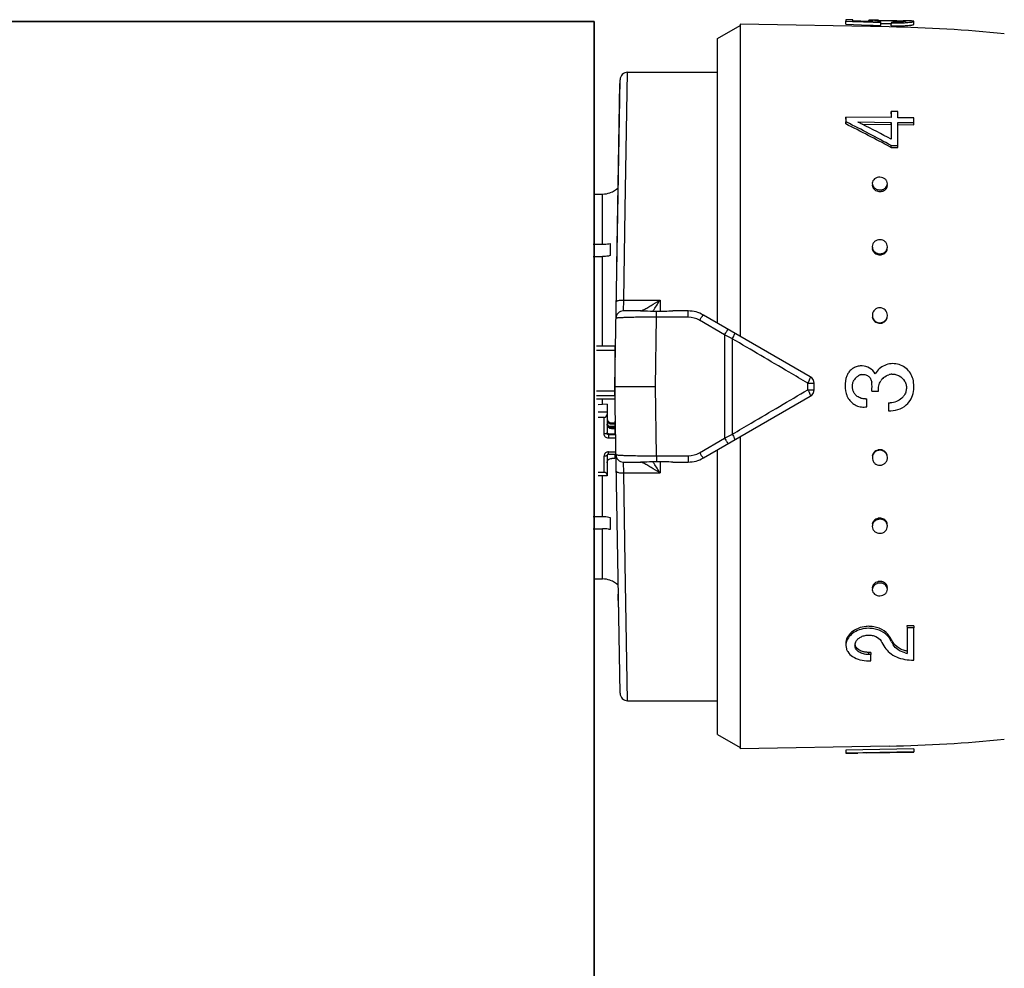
# Model space of a CAD drawing. Header units: millimetres. Extents: x 60394 to 199354, y 20895 to 166073.
# Tile 195 of 256: x 126662 to 126727, y 21618 to 21680. Entities that reach past the tile are written whole.
import ezdxf

# ---------------------------------------------------------------- set-up
doc = ezdxf.new("R2010")
doc.units = ezdxf.units.MM
doc.layers.add('UT_ZAŘÍZENÍ - OT', color=3, linetype='Continuous', lineweight=35)

msp = doc.modelspace()

# ---------------------------------------------------------------- linework, layer by layer
at = {"color": 0, "linetype": 'Continuous'}
for p, q in [((126707.931, 21679.046), (126709.431, 21679.912)), ((126709.431, 21679.986), (126709.431, 21659.341)), ((126719.299, 21679.813), (126709.431, 21679.986)), ((126716.432, 21679.987), (126716.435, 21680.186)), ((126716.432, 21679.987), (126717.981, 21679.933)), ((126716.435, 21680.291), (126716.435, 21680.186)), ((126716.885, 21680.283), (126716.435, 21680.291)), ((126716.435, 21680.186), (126716.884, 21680.171)), ((126716.884, 21680.171), (126716.952, 21680.168)), ((126716.885, 21680.215), (126716.885, 21680.283)), ((126717.945, 21680.181), (126716.885, 21680.215)), ((126716.952, 21680.168), (126718.243, 21680.123)), ((126717.935, 21680.235), (126717.934, 21680.182)), ((126718.247, 21680.172), (126717.945, 21680.181)), ((126717.981, 21679.933), (126718.239, 21679.924)), ((126718.098, 21680.176), (126718.098, 21680.191)), ((126718.239, 21679.924), (126718.756, 21679.905)), ((126718.243, 21680.123), (126718.329, 21680.12)), ((126718.329, 21680.12), (126718.759, 21680.104)), ((126718.535, 21680.177), (126718.536, 21680.241)), ((126718.756, 21679.905), (126718.759, 21680.104)), ((126718.757, 21680.044), (126718.789, 21680.044)), ((126718.759, 21680.104), (126718.759, 21680.157)), ((126719.368, 21680.037), (126719.443, 21680.036)), ((126719.369, 21680.237), (126719.491, 21680.235)), ((126719.441, 21679.876), (126719.445, 21680.075)), ((126719.445, 21680.138), (126719.445, 21680.075)), ((126720.283, 21680.224), (126720.271, 21680.224)), ((126720.282, 21680.164), (126720.283, 21680.21)), ((126720.298, 21680.223), (126720.283, 21680.224)), ((126720.931, 21679.977), (126720.935, 21680.177)), ((126707.931, 21660.207), (126707.931, 21679.046)), ((126701.831, 21667.748), (126701.986, 21676.812)), ((126701.986, 21676.812), (126707.931, 21676.812)), ((126701.131, 21656.012), (126701.486, 21676.321)), ((126701.27, 21663.946), (126701.481, 21676.071)), ((126716.432, 21673.699), (126716.435, 21673.846)), ((126716.435, 21673.846), (126716.435, 21673.534)), ((126719.435, 21673.807), (126716.435, 21673.846)), ((126719.431, 21674.062), (126719.435, 21674.213)), ((126719.435, 21674.213), (126719.435, 21673.807)), ((126719.885, 21674.207), (126719.435, 21674.213)), ((126719.885, 21673.801), (126719.885, 21674.207)), ((126720.935, 21673.788), (126719.885, 21673.801)), ((126716.432, 21673.39), (126716.435, 21673.534)), ((126716.435, 21673.534), (126716.491, 21673.506)), ((126717.221, 21673.524), (126719.435, 21673.496)), ((126717.276, 21673.496), (126717.221, 21673.524)), ((126717.514, 21673.376), (126719.431, 21673.352)), ((126719.431, 21673.352), (126719.435, 21673.496)), ((126719.431, 21673.352), (126719.431, 21672.494)), ((126719.435, 21673.496), (126719.435, 21672.377)), ((126719.881, 21673.346), (126720.931, 21673.333)), ((126719.885, 21671.958), (126719.885, 21673.49)), ((126719.885, 21673.49), (126720.935, 21673.477)), ((126720.931, 21673.333), (126720.935, 21673.477)), ((126720.935, 21673.477), (126720.935, 21673.788)), ((126719.379, 21671.86), (126719.431, 21671.832)), ((126719.431, 21671.832), (126719.435, 21671.963)), ((126719.435, 21671.963), (126719.885, 21671.958)), ((126719.881, 21671.827), (126719.885, 21671.958)), ((126719.431, 21671.832), (126719.881, 21671.827)), ((126699.761, 21668.749), (126700.331, 21668.749)), ((126700.331, 21665.425), (126700.331, 21668.749)), ((126700.831, 21668.848), (126700.831, 21668.835)), ((126701.729, 21661.737), (126701.831, 21667.748)), ((126699.713, 21665.425), (126700.331, 21665.425)), ((126700.831, 21665.486), (126700.831, 21664.672)), ((126699.706, 21664.612), (126700.331, 21664.612)), ((126700.331, 21658.686), (126700.331, 21664.612)), ((126701.71, 21661.012), (126701.729, 21661.737)), ((126701.729, 21661.737), (126704.131, 21661.737)), ((126704.131, 21661.737), (126704.131, 21661.003)), ((126702.867, 21661.012), (126701.71, 21661.012)), ((126703.904, 21660.597), (126703.904, 21661.004)), ((126706.001, 21661.012), (126704.974, 21661.012)), ((126706.001, 21660.597), (126706.001, 21661.012)), ((126703.832, 21656.012), (126703.904, 21660.597)), ((126706.001, 21660.597), (126703.904, 21660.597)), ((126708.397, 21659.424), (126706.751, 21660.392)), ((126714.081, 21656.656), (126707.001, 21660.744)), ((126708.397, 21659.424), (126708.397, 21652.6)), ((126708.918, 21659.168), (126708.918, 21652.856)), ((126701.131, 21658.686), (126699.931, 21658.686)), ((126701.131, 21658.402), (126699.931, 21658.402)), ((126701.131, 21658.686), (126701.131, 21655.164)), ((126713.918, 21655.796), (126713.918, 21656.227)), ((126714.331, 21655.8), (126714.331, 21656.223)), ((126701.131, 21655.706), (126699.931, 21655.706)), ((126701.486, 21635.703), (126701.131, 21656.012)), ((126701.131, 21656.012), (126703.832, 21656.012)), ((126703.904, 21651.427), (126703.832, 21656.012)), ((126718.145, 21655.709), (126718.595, 21655.709)), ((126701.131, 21655.391), (126699.931, 21655.391)), ((126701.131, 21655.164), (126699.931, 21655.164)), ((126700.331, 21654.821), (126700.331, 21655.164)), ((126707.001, 21651.28), (126714.081, 21655.367)), ((126717.825, 21654.668), (126717.825, 21655.203)), ((126719.255, 21654.94), (126719.255, 21654.406)), ((126700.631, 21654.837), (126700.031, 21654.804)), ((126700.631, 21654.306), (126700.031, 21654.306)), ((126700.631, 21654.837), (126700.631, 21652.914)), ((126700.431, 21653.954), (126700.031, 21653.954)), ((126700.431, 21652.875), (126700.431, 21653.954)), ((126700.931, 21653.608), (126700.931, 21653.51)), ((126700.931, 21653.608), (126701.131, 21653.608)), ((126701.131, 21653.608), (126701.131, 21653.363)), ((126701.177, 21653.397), (126701.171, 21653.72)), ((126701.177, 21653.363), (126700.768, 21653.363)), ((126701.131, 21653.51), (126700.931, 21653.51)), ((126700.931, 21653.315), (126700.931, 21653.218)), ((126700.931, 21653.315), (126701.131, 21653.315)), ((126701.131, 21653.218), (126700.931, 21653.218)), ((126701.129, 21653.394), (126701.177, 21653.397)), ((126701.131, 21653.315), (126701.131, 21652.874)), ((126701.131, 21653.168), (126701.181, 21653.168)), ((126701.131, 21652.972), (126701.184, 21652.972)), ((126700.731, 21652.874), (126700.731, 21652.581)), ((126700.731, 21652.874), (126701.131, 21652.874)), ((126701.187, 21652.816), (126700.731, 21652.816)), ((126701.191, 21652.581), (126700.731, 21652.581)), ((126706.751, 21651.631), (126708.397, 21652.6)), ((126709.431, 21652.683), (126709.431, 21632.038)), ((126700.731, 21651.537), (126700.731, 21651.698)), ((126700.731, 21651.698), (126701.206, 21651.698)), ((126707.931, 21632.978), (126707.931, 21651.817)), ((126700.431, 21650.325), (126700.431, 21651.404)), ((126700.631, 21651.443), (126700.631, 21650.089)), ((126700.731, 21651.537), (126701.209, 21651.537)), ((126701.131, 21651.256), (126700.931, 21651.256)), ((126701.131, 21651.537), (126701.131, 21651.256)), ((126701.71, 21651.012), (126702.867, 21651.012)), ((126701.729, 21650.287), (126701.71, 21651.012)), ((126703.904, 21651.427), (126706.001, 21651.427)), ((126703.904, 21651.427), (126703.904, 21651.019)), ((126704.131, 21651.021), (126704.131, 21650.287)), ((126704.974, 21651.012), (126706.001, 21651.012)), ((126706.001, 21651.427), (126706.001, 21651.012)), ((126700.431, 21650.325), (126700.031, 21650.325)), ((126700.631, 21650.089), (126700.031, 21650.089)), ((126700.331, 21647.412), (126700.331, 21650.089)), ((126701.729, 21650.287), (126704.131, 21650.287)), ((126701.831, 21644.276), (126701.729, 21650.287)), ((126699.706, 21647.412), (126700.331, 21647.412)), ((126700.831, 21647.351), (126700.831, 21646.538)), ((126699.713, 21646.599), (126700.331, 21646.599)), ((126700.331, 21643.275), (126700.331, 21646.599)), ((126701.986, 21635.212), (126701.831, 21644.276)), ((126699.761, 21643.275), (126700.331, 21643.275)), ((126700.831, 21643.189), (126700.831, 21643.176)), ((126701.386, 21641.397), (126701.371, 21642.259)), ((126720.931, 21640.171), (126720.481, 21640.166)), ((126720.481, 21640.166), (126720.485, 21640.034)), ((126720.935, 21640.04), (126720.485, 21640.034)), ((126720.485, 21640.034), (126720.485, 21638.346)), ((126720.931, 21640.171), (126720.935, 21640.04)), ((126720.935, 21637.897), (126720.935, 21640.04)), ((126719.309, 21639.482), (126719.313, 21639.344)), ((126719.338, 21639.435), (126719.309, 21639.482)), ((126719.454, 21639.106), (126719.426, 21639.154)), ((126719.564, 21639.059), (126719.568, 21638.918)), ((126718.082, 21638.414), (126717.932, 21638.412)), ((126717.932, 21638.412), (126717.935, 21638.266)), ((126718.085, 21638.268), (126717.935, 21638.266)), ((126718.082, 21638.414), (126718.085, 21638.268)), ((126718.085, 21637.86), (126718.085, 21638.268)), ((126717.935, 21637.858), (126718.085, 21637.86)), ((126701.986, 21635.212), (126707.931, 21635.212)), ((126707.931, 21632.978), (126709.431, 21632.112)), ((126719.299, 21632.21), (126709.431, 21632.038)), ((126720.931, 21632.026), (126716.432, 21631.947)), ((126716.432, 21631.947), (126716.435, 21631.748)), ((126716.432, 21631.937), (126716.435, 21631.737)), ((126720.935, 21631.826), (126716.435, 21631.748)), ((126716.435, 21631.748), (126716.435, 21631.737)), ((126717.785, 21631.756), (126717.222, 21631.746)), ((126717.785, 21631.76), (126720.935, 21631.814)), ((126717.785, 21631.756), (126717.785, 21631.76)), ((126720.931, 21632.026), (126720.935, 21631.826)), ((126720.935, 21631.814), (126720.935, 21631.826))]:
    msp.add_line(p, q, dxfattribs=at)
for centre, radius, start, end in [((126718.211, 21667.031), 13.227, 89.44109, 89.86889), ((126718.111, 21657.235), 23.023, 89.16114, 89.43014), ((126717.826, 21638.134), 42.126, 88.99668, 89.15368), ((126718.686, 21674.963), 5.28, 90.80201, 91.62553), ((126719.122, 21685.523), 5.379, 264.4209, 265.22986), ((126719.208, 21686.565), 6.424, 265.23782, 265.99348), ((126717.729, 21589.827), 90, 84.13647, 89), ((126719.619, 21690.166), 10.03, 269.00618, 269.62329), ((126719.662, 21692.617), 12.544, 269.00858, 269.7243), ((126719.742, 21689.775), 9.899, 272.58441, 273.34327), ((126719.743, 21689.907), 9.833, 272.60404, 273.36824), ((126720.082, 21677.659), 2.559, 85.77165, 86.54128), ((126720.138, 21678.428), 1.789, 85.3674, 85.74663), ((126719.667, 21644.489), 35.74, 88.78449, 88.98762), ((126719.815, 21688.504), 8.626, 273.34927, 274.14414), ((126719.816, 21688.653), 8.577, 273.37423, 274.17442), ((126701.986, 21676.312), 0.5, 89.99995, 178.99727), ((126669.41, 21579.195), 105.279, 61.6647, 63.47201), ((126669.146, 21579.572), 105.191, 61.44046, 63.25103), ((126672.514, 21584.596), 99.533, 63.12099, 63.27442), ((126669.602, 21578.909), 105.923, 61.93543, 63.10673), ((126718.511, 21669.341), 0.33, 178.19656, 179.9988), ((126718.842, 21669.332), 0.34, 350.77007, 358.16143), ((126700.329, 21670.258), 1.509, 270.07058, 289.41996), ((126700.331, 21670.262), 1.5, 289.47122, 313.35083), ((126718.688, 21669.499), 0.582, 256.38385, 269.38767), ((126718.691, 21669.601), 0.577, 256.34526, 269.38585), ((126718.687, 21669.489), 0.572, 269.48444, 276.21503), ((126718.69, 21669.591), 0.567, 269.48461, 276.23097), ((126718.686, 21669.499), 0.583, 276.20438, 282.56154), ((126718.689, 21669.602), 0.578, 276.22081, 282.59954), ((126718.599, 21665.192), 0.417, 180.04404, 188.31485), ((126718.685, 21665.242), 0.519, 269.66461, 277.08605), ((126718.688, 21665.311), 0.515, 269.66483, 277.10359), ((126718.683, 21665.257), 0.533, 277.07982, 284.05154), ((126718.686, 21665.325), 0.529, 277.09797, 284.09301), ((126718.77, 21665.261), 0.415, 357.37319, 359.99637), ((126683.348, 21674.259), 24.264, 327.18528, 328.93017), ((126701.71, 21660.512), 0.5, 90.00005, 179.0027), ((126687.305, 21671.714), 19.559, 326.80865, 327.16862), ((126706.001, 21659.012), 2, 60, 90), ((126706, 21659.118), 1.479, 59.48742, 89.9707), ((126718.683, 21660.689), 0.492, 269.85712, 277.68641), ((126718.686, 21660.72), 0.488, 269.85737, 277.70488), ((126718.681, 21660.706), 0.509, 277.6834, 285.011), ((126718.684, 21660.737), 0.505, 277.70254, 285.05443), ((126718.714, 21660.727), 0.471, 354.81541, 359.98513), ((126600.836, 21440.051), 244.324, 63.74449, 63.88063), ((126701.231, 21657.856), 0.0994, 180.01969, 226.40783), ((126701.231, 21657.868), 0.301, 250.55744, 255.99011), ((126717.496, 21656.311), 1.078, 145.97035, 152.15939), ((126701.231, 21656.24), 0.3, 107.64647, 109.44599), ((126713.831, 21656.223), 0.5, 0, 60), ((126718.386, 21656.073), 1.999, 164.80798, 168.16539), ((126717.474, 21656.32), 1.054, 158.33184, 164.78857), ((126717.491, 21656.313), 1.073, 152.15714, 158.3337), ((126717.692, 21656.01), 0.828, 140.87074, 150.30871), ((126717.699, 21656.005), 0.836, 130.17155, 140.86954), ((126717.574, 21656.241), 0.569, 108.74479, 116.15952), ((126717.576, 21656.234), 0.576, 101.60275, 108.74682), ((126715.849, 21656.012), 2.316, 352.48051, 7.18318), ((126719.558, 21655.858), 0.97, 138.95573, 147.53873), ((126719.552, 21655.862), 0.963, 129.98808, 138.92429), ((126719.548, 21655.9), 0.927, 100.78373, 106.92072), ((126719.538, 21655.949), 0.878, 93.89514, 100.73786), ((126718.273, 21656.012), 2.661, 352.61699, 5.79637), ((126713.831, 21655.8), 0.5, 300, 0), ((126717.594, 21655.849), 1.181, 194.6023, 200.52709), ((126717.703, 21656.02), 0.841, 211.88911, 219.07605), ((126717.64, 21655.867), 1.23, 200.54074, 209.44738), ((126717.654, 21655.874), 1.247, 209.4292, 211.63674), ((126717.696, 21656.013), 0.831, 219.0533, 232.02888), ((126717.683, 21655.975), 0.785, 273.22437, 280.43844), ((126719.373, 21656.038), 1.104, 263.8642, 270.12595), ((126719.374, 21656.055), 1.119, 312.77559, 319.01429), ((126719.544, 21655.906), 0.893, 319.04698, 325.88598), ((126719.372, 21656.046), 1.644, 265.8993, 310.20577), ((126700.921, 21653.805), 0.29, 180.04441, 214.05404), ((126600.836, 21871.973), 244.324, 296.11937, 296.25551), ((126718.686, 21651.316), 0.51, 98.02694, 105.33939), ((126718.689, 21651.285), 0.507, 98.04608, 105.38273), ((126718.683, 21651.334), 0.493, 90.20682, 98.03026), ((126718.687, 21651.303), 0.489, 90.20709, 98.04874), ((126700.719, 21651.443), 0.0882, 171.33922, 179.96309), ((126701.71, 21651.512), 0.5, 181, 270), ((126686.963, 21640.087), 19.968, 32.83509, 33.1877), ((126706, 21652.905), 1.479, 270.02931, 300.51257), ((126706.001, 21653.012), 2, 270, 300), ((126718.666, 21651.294), 0.481, 185.08469, 187.79003), ((126683.427, 21637.814), 24.171, 31.0665, 32.81806), ((126718.687, 21646.763), 0.537, 97.79544, 104.73665), ((126718.691, 21646.695), 0.533, 97.81357, 104.77792), ((126718.685, 21646.78), 0.52, 90.39229, 97.80224), ((126718.689, 21646.712), 0.516, 90.39253, 97.81976), ((126700.329, 21641.765), 1.509, 70.58004, 89.92942), ((126700.331, 21641.762), 1.5, 46.64917, 70.52878), ((126718.511, 21642.682), 0.33, 180.0012, 181.80344), ((126718.689, 21642.519), 0.588, 97.26681, 103.58577), ((126718.692, 21642.416), 0.584, 97.28322, 103.6235), ((126718.687, 21642.533), 0.574, 90.56165, 97.27806), ((126718.691, 21642.431), 0.569, 90.56184, 97.29397), ((126718.687, 21642.544), 0.563, 89.57233, 90.53635), ((126718.69, 21642.426), 0.574, 77.3795, 90.47236), ((126718.686, 21642.528), 0.579, 77.42334, 89.52385), ((126718.842, 21642.692), 0.34, 1.83857, 9.22993), ((126717.955, 21638.156), 1.981, 90.6662, 95.25488), ((126717.954, 21638.188), 1.949, 86.31776, 90.65223), ((126718.35, 21638.757), 1.129, 37.30427, 43.3274), ((126718.445, 21638.83), 1.009, 30.66525, 37.31087), ((126759.707, 21663.231), 46.929, 210.59685, 210.86768), ((126758.859, 21663.063), 46.046, 210.8741, 211.14789), ((126717.494, 21638.888), 0.458, 173.03308, 181.39547), ((126757.239, 21662.127), 44.808, 210.82705, 211.4577), ((126757.507, 21662.246), 44.466, 211.14786, 211.42912), ((126757.985, 21662.2), 44.921, 210.9365, 211.21663), ((126720.355, 21639.544), 0.927, 211.49104, 218.28511), ((126720.433, 21639.606), 1.027, 218.28539, 224.50117), ((126720.869, 21640.216), 1.908, 254.23814, 258.37107), ((126701.986, 21635.712), 0.5, 181, 270), ((126717.729, 21722.197), 90, 271, 275.86353)]:
    msp.add_arc(centre, radius, start, end, dxfattribs=at)
for centre, major_axis, ratio, start_param, end_param in [((126700.431, 21654.189), (0, -0.235), 0.85043, 0, 1.570796), ((126700.431, 21650.168), (-0.2, 0), 0.785695, 3.141593, 4.712389)]:
    msp.add_ellipse(centre, major_axis=major_axis, ratio=ratio, start_param=start_param, end_param=end_param, dxfattribs=at)
for points, knots in [([(126717.985, 21680.249), (126717.973, 21680.248), (126717.956, 21680.246), (126717.94, 21680.241), (126717.935, 21680.237), (126717.935, 21680.235)], [0, 0, 0, 0, 0.708486, 0.898996, 1, 1, 1, 1]), ([(126717.935, 21680.235), (126717.935, 21680.23), (126717.953, 21680.222), (126717.981, 21680.213), (126718.035, 21680.202), (126718.075, 21680.195), (126718.098, 21680.191)], [0, 0, 0, 0, 0.080473, 0.272652, 0.58028, 1, 1, 1, 1]), ([(126718.085, 21680.256), (126718.074, 21680.256), (126718.041, 21680.254), (126718.008, 21680.252), (126717.985, 21680.249)], [0, 0, 0, 0, 0.312325, 1, 1, 1, 1]), ([(126718.241, 21680.258), (126718.226, 21680.258), (126718.174, 21680.258), (126718.122, 21680.257), (126718.085, 21680.256)], [0, 0, 0, 0, 0.28218, 1, 1, 1, 1]), ([(126718.098, 21680.191), (126718.109, 21680.19), (126718.159, 21680.182), (126718.208, 21680.176), (126718.247, 21680.172)], [0, 0, 0, 0, 0.219199, 1, 1, 1, 1]), ([(126718.333, 21680.219), (126718.333, 21680.222), (126718.343, 21680.227), (126718.351, 21680.228), (126718.357, 21680.229)], [0, 0, 0, 0, 0.306489, 1, 1, 1, 1]), ([(126718.599, 21680.17), (126718.561, 21680.174), (126718.495, 21680.181), (126718.42, 21680.192), (126718.375, 21680.201), (126718.352, 21680.207), (126718.34, 21680.212), (126718.333, 21680.217), (126718.333, 21680.219)], [0, 0, 0, 0, 0.416564, 0.727805, 0.840468, 0.923103, 0.975235, 1, 1, 1, 1]), ([(126718.357, 21680.229), (126718.361, 21680.23), (126718.384, 21680.233), (126718.407, 21680.235), (126718.425, 21680.236)], [0, 0, 0, 0, 0.191517, 1, 1, 1, 1]), ([(126718.425, 21680.236), (126718.433, 21680.237), (126718.47, 21680.239), (126718.507, 21680.24), (126718.536, 21680.241)], [0, 0, 0, 0, 0.216654, 1, 1, 1, 1]), ([(126718.612, 21680.242), (126718.626, 21680.243), (126718.685, 21680.243), (126718.745, 21680.243), (126718.791, 21680.243)], [0, 0, 0, 0, 0.229978, 1, 1, 1, 1]), ([(126718.789, 21680.044), (126718.833, 21680.043), (126719.026, 21680.043), (126719.219, 21680.04), (126719.368, 21680.037)], [0, 0, 0, 0, 0.228577, 1, 1, 1, 1]), ([(126718.791, 21680.243), (126718.835, 21680.243), (126719.027, 21680.243), (126719.22, 21680.24), (126719.369, 21680.237)], [0, 0, 0, 0, 0.228486, 1, 1, 1, 1]), ([(126719.441, 21679.876), (126719.506, 21679.875), (126719.755, 21679.873), (126720.005, 21679.877), (126720.188, 21679.886)], [0, 0, 0, 0, 0.261104, 1, 1, 1, 1]), ([(126719.491, 21680.235), (126719.63, 21680.233), (126719.879, 21680.227), (126720.128, 21680.22), (126720.237, 21680.214)], [0, 0, 0, 0, 0.5608, 1, 1, 1, 1]), ([(126720.194, 21680.155), (126720.15, 21680.152), (126719.937, 21680.138), (126719.723, 21680.135), (126719.553, 21680.136)], [0, 0, 0, 0, 0.202928, 1, 1, 1, 1]), ([(126719.602, 21680.073), (126719.653, 21680.073), (126719.849, 21680.073), (126720.045, 21680.078), (126720.19, 21680.084)], [0, 0, 0, 0, 0.261385, 1, 1, 1, 1]), ([(126720.392, 21680.189), (126720.392, 21680.188), (126720.387, 21680.184), (126720.371, 21680.178), (126720.333, 21680.17), (126720.271, 21680.162), (126720.222, 21680.158), (126720.194, 21680.155)], [0, 0, 0, 0, 0.026104, 0.078509, 0.271488, 0.580502, 1, 1, 1, 1]), ([(126720.283, 21680.21), (126720.298, 21680.209), (126720.324, 21680.207), (126720.357, 21680.202), (126720.378, 21680.198), (126720.39, 21680.194), (126720.392, 21680.191)], [0, 0, 0, 0, 0.402142, 0.703286, 0.901798, 1, 1, 1, 1]), ([(126720.392, 21680.191), (126720.392, 21680.191), (126720.392, 21680.19), (126720.392, 21680.19), (126720.392, 21680.189)], [0, 0, 0, 0, 0.519614, 1, 1, 1, 1]), ([(126720.855, 21680.202), (126720.799, 21680.209), (126720.655, 21680.215), (126720.512, 21680.219), (126720.425, 21680.221)], [0, 0, 0, 0, 0.393124, 1, 1, 1, 1]), ([(126720.439, 21679.9), (126720.508, 21679.905), (126720.606, 21679.914), (126720.727, 21679.928), (126720.798, 21679.938), (126720.853, 21679.947), (126720.894, 21679.957), (126720.918, 21679.965), (126720.931, 21679.973), (126720.931, 21679.977)], [0, 0, 0, 0, 0.416026, 0.586157, 0.728535, 0.841423, 0.923955, 0.976034, 1, 1, 1, 1]), ([(126720.441, 21680.099), (126720.51, 21680.104), (126720.608, 21680.113), (126720.73, 21680.127), (126720.801, 21680.137), (126720.856, 21680.147), (126720.898, 21680.157), (126720.921, 21680.164), (126720.935, 21680.173), (126720.935, 21680.177)], [0, 0, 0, 0, 0.415889, 0.585993, 0.728367, 0.841268, 0.923827, 0.975949, 1, 1, 1, 1]), ([(126720.915, 21680.19), (126720.911, 21680.191), (126720.891, 21680.197), (126720.871, 21680.2), (126720.855, 21680.202)], [0, 0, 0, 0, 0.194984, 1, 1, 1, 1]), ([(126720.935, 21680.177), (126720.935, 21680.18), (126720.927, 21680.186), (126720.92, 21680.189), (126720.915, 21680.19)], [0, 0, 0, 0, 0.34526, 1, 1, 1, 1]), ([(126718.182, 21669.341), (126718.182, 21669.249), (126718.267, 21669.053), (126718.451, 21668.957), (126718.551, 21668.933)], [0, 0, 0, 0, 0.47302, 1, 1, 1, 1]), ([(126718.185, 21669.463), (126718.184, 21669.415), (126718.202, 21669.316), (126718.256, 21669.231), (126718.289, 21669.194)], [0, 0, 0, 0, 0.488775, 1, 1, 1, 1]), ([(126718.685, 21669.865), (126718.621, 21669.865), (126718.496, 21669.846), (126718.332, 21669.762), (126718.218, 21669.628), (126718.187, 21669.517), (126718.185, 21669.463)], [0, 0, 0, 0, 0.270385, 0.528616, 0.769944, 1, 1, 1, 1]), ([(126719.185, 21669.432), (126719.187, 21669.488), (126719.16, 21669.604), (126719.048, 21669.748), (126718.88, 21669.841), (126718.751, 21669.864), (126718.685, 21669.865)], [0, 0, 0, 0, 0.229393, 0.470966, 0.729703, 1, 1, 1, 1]), ([(126718.812, 21668.931), (126718.902, 21668.951), (126719.07, 21669.03), (126719.164, 21669.195), (126719.177, 21669.278)], [0, 0, 0, 0, 0.524629, 1, 1, 1, 1]), ([(126719.081, 21669.186), (126719.112, 21669.22), (126719.162, 21669.297), (126719.183, 21669.388), (126719.185, 21669.432)], [0, 0, 0, 0, 0.509651, 1, 1, 1, 1]), ([(126718.289, 21669.194), (126718.306, 21669.175), (126718.381, 21669.104), (126718.479, 21669.059), (126718.555, 21669.04)], [0, 0, 0, 0, 0.24218, 1, 1, 1, 1]), ([(126718.815, 21669.038), (126718.841, 21669.044), (126718.939, 21669.073), (126719.03, 21669.13), (126719.081, 21669.186)], [0, 0, 0, 0, 0.260211, 1, 1, 1, 1]), ([(126700.331, 21665.425), (126700.374, 21665.425), (126700.542, 21665.43), (126700.709, 21665.455), (126700.831, 21665.486)], [0, 0, 0, 0, 0.252472, 1, 1, 1, 1]), ([(126718.685, 21665.729), (126718.562, 21665.73), (126718.369, 21665.663), (126718.22, 21665.465), (126718.188, 21665.346), (126718.186, 21665.287)], [0, 0, 0, 0, 0.507384, 0.755665, 1, 1, 1, 1]), ([(126719.185, 21665.261), (126719.185, 21665.322), (126719.157, 21665.446), (126719.046, 21665.602), (126718.879, 21665.704), (126718.75, 21665.729), (126718.685, 21665.729)], [0, 0, 0, 0, 0.241806, 0.488407, 0.741812, 1, 1, 1, 1]), ([(126718.186, 21665.287), (126718.183, 21665.236), (126718.193, 21665.168), (126718.217, 21665.104), (126718.224, 21665.089)], [0, 0, 0, 0, 0.747031, 1, 1, 1, 1]), ([(126718.186, 21665.132), (126718.199, 21665.041), (126718.286, 21664.862), (126718.459, 21664.765), (126718.551, 21664.741)], [0, 0, 0, 0, 0.489899, 1, 1, 1, 1]), ([(126718.224, 21665.089), (126718.253, 21665.022), (126718.346, 21664.9), (126718.483, 21664.832), (126718.555, 21664.813)], [0, 0, 0, 0, 0.492845, 1, 1, 1, 1]), ([(126718.812, 21664.739), (126718.904, 21664.762), (126719.077, 21664.857), (126719.164, 21665.035), (126719.177, 21665.125)], [0, 0, 0, 0, 0.510101, 1, 1, 1, 1]), ([(126718.815, 21664.812), (126718.877, 21664.827), (126718.996, 21664.88), (126719.085, 21664.975), (126719.118, 21665.028)], [0, 0, 0, 0, 0.506643, 1, 1, 1, 1]), ([(126719.118, 21665.028), (126719.127, 21665.044), (126719.163, 21665.111), (126719.182, 21665.186), (126719.184, 21665.242)], [0, 0, 0, 0, 0.253103, 1, 1, 1, 1]), ([(126700.831, 21664.672), (126700.791, 21664.662), (126700.626, 21664.627), (126700.458, 21664.612), (126700.331, 21664.612)], [0, 0, 0, 0, 0.247091, 1, 1, 1, 1]), ([(126701.229, 21661.608), (126701.229, 21661.617), (126701.238, 21661.64), (126701.271, 21661.663), (126701.318, 21661.685), (126701.407, 21661.713), (126701.547, 21661.733), (126701.665, 21661.738), (126701.729, 21661.737)], [0, 0, 0, 0, 0.054454, 0.124226, 0.220024, 0.341181, 0.645763, 1, 1, 1, 1]), ([(126703.01, 21661.076), (126703.094, 21661.116), (126703.271, 21661.209), (126703.647, 21661.425), (126703.936, 21661.607), (126704.131, 21661.737)], [0, 0, 0, 0, 0.213248, 0.460801, 1, 1, 1, 1]), ([(126702.842, 21661.012), (126702.85, 21661.012), (126702.87, 21661.017), (126702.889, 21661.023), (126702.901, 21661.028)], [0, 0, 0, 0, 0.393757, 1, 1, 1, 1]), ([(126702.867, 21661.012), (126702.947, 21661.012), (126703.293, 21661.011), (126703.638, 21661.007), (126703.904, 21661.004)], [0, 0, 0, 0, 0.230893, 1, 1, 1, 1]), ([(126702.901, 21661.028), (126702.903, 21661.029), (126702.914, 21661.033), (126702.924, 21661.037), (126702.932, 21661.04)], [0, 0, 0, 0, 0.235586, 1, 1, 1, 1]), ([(126702.932, 21661.04), (126702.938, 21661.043), (126702.964, 21661.054), (126702.991, 21661.066), (126703.01, 21661.076)], [0, 0, 0, 0, 0.229765, 1, 1, 1, 1]), ([(126703.904, 21661.004), (126704.083, 21661.002), (126704.44, 21661.003), (126704.797, 21661.012), (126704.974, 21661.012)], [0, 0, 0, 0, 0.502804, 1, 1, 1, 1]), ([(126718.685, 21661.223), (126718.564, 21661.223), (126718.314, 21661.132), (126718.198, 21660.891), (126718.187, 21660.772)], [0, 0, 0, 0, 0.501804, 1, 1, 1, 1]), ([(126719.185, 21660.727), (126719.185, 21660.853), (126719.077, 21661.117), (126718.812, 21661.222), (126718.685, 21661.223)], [0, 0, 0, 0, 0.49811, 1, 1, 1, 1]), ([(126703.904, 21660.597), (126703.728, 21660.598), (126703.382, 21660.598), (126702.882, 21660.595), (126702.421, 21660.589), (126702.071, 21660.582), (126701.823, 21660.574), (126701.667, 21660.568), (126701.533, 21660.562), (126701.421, 21660.555), (126701.333, 21660.547), (126701.27, 21660.54), (126701.231, 21660.533), (126701.215, 21660.527), (126701.21, 21660.522), (126701.21, 21660.521)], [0, 0, 0, 0, 0.195605, 0.383531, 0.55643, 0.707585, 0.773165, 0.831259, 0.881323, 0.92293, 0.955723, 0.979458, 0.994025, 0.997954, 1, 1, 1, 1]), ([(126706.751, 21660.392), (126706.772, 21660.412), (126706.803, 21660.46), (126706.837, 21660.534), (126706.876, 21660.597), (126706.914, 21660.648), (126706.945, 21660.69), (126706.97, 21660.721), (126706.985, 21660.737), (126706.998, 21660.746), (126707.001, 21660.744)], [0, 0, 0, 0, 0.198142, 0.388892, 0.560134, 0.707991, 0.828678, 0.918542, 0.975091, 1, 1, 1, 1]), ([(126718.186, 21660.628), (126718.199, 21660.533), (126718.283, 21660.346), (126718.458, 21660.241), (126718.551, 21660.215)], [0, 0, 0, 0, 0.498032, 1, 1, 1, 1]), ([(126718.203, 21660.601), (126718.225, 21660.519), (126718.315, 21660.362), (126718.472, 21660.273), (126718.555, 21660.25)], [0, 0, 0, 0, 0.49918, 1, 1, 1, 1]), ([(126718.812, 21660.214), (126718.895, 21660.237), (126719.052, 21660.323), (126719.141, 21660.479), (126719.164, 21660.561)], [0, 0, 0, 0, 0.50198, 1, 1, 1, 1]), ([(126718.815, 21660.249), (126718.888, 21660.269), (126719.027, 21660.34), (126719.117, 21660.468), (126719.146, 21660.537)], [0, 0, 0, 0, 0.50114, 1, 1, 1, 1]), ([(126708.397, 21659.424), (126708.427, 21659.474), (126708.47, 21659.545), (126708.526, 21659.635), (126708.563, 21659.69), (126708.594, 21659.735), (126708.617, 21659.767), (126708.634, 21659.785), (126708.642, 21659.793), (126708.646, 21659.794), (126708.647, 21659.793)], [0, 0, 0, 0, 0.387648, 0.559336, 0.708365, 0.829964, 0.920373, 0.976704, 0.992026, 1, 1, 1, 1]), ([(126708.918, 21659.168), (126708.944, 21659.214), (126708.981, 21659.283), (126709.024, 21659.37), (126709.049, 21659.425), (126709.068, 21659.47), (126709.08, 21659.505), (126709.085, 21659.527), (126709.085, 21659.541), (126709.082, 21659.543)], [0, 0, 0, 0, 0.389691, 0.560136, 0.707341, 0.827183, 0.916538, 0.973346, 1, 1, 1, 1]), ([(126713.918, 21656.227), (126713.502, 21656.472), (126711.836, 21657.452), (126710.17, 21658.432), (126708.918, 21659.168)], [0, 0, 0, 0, 0.249365, 1, 1, 1, 1]), ([(126720.921, 21656.281), (126720.906, 21656.423), (126720.832, 21656.705), (126720.525, 21657.193), (126719.875, 21657.585), (126719.118, 21657.51), (126718.634, 21657.197), (126718.448, 21656.973), (126718.375, 21656.85)], [0, 0, 0, 0, 0.125806, 0.251598, 0.500158, 0.748611, 0.874302, 1, 1, 1, 1]), ([(126718.375, 21656.85), (126718.287, 21657.002), (126718.031, 21657.265), (126717.593, 21657.394), (126717.241, 21657.362), (126716.99, 21657.272), (126716.769, 21657.122), (126716.652, 21656.987), (126716.602, 21656.914)], [0, 0, 0, 0, 0.249691, 0.498274, 0.623384, 0.748679, 0.874168, 1, 1, 1, 1]), ([(126713.918, 21656.227), (126713.947, 21656.279), (126713.997, 21656.374), (126714.055, 21656.502), (126714.084, 21656.591), (126714.091, 21656.637), (126714.086, 21656.654), (126714.081, 21656.656)], [0, 0, 0, 0, 0.377895, 0.69297, 0.905251, 0.965919, 1, 1, 1, 1]), ([(126713.918, 21656.227), (126713.946, 21656.227), (126714, 21656.227), (126714.079, 21656.227), (126714.149, 21656.226), (126714.21, 21656.226), (126714.254, 21656.225), (126714.283, 21656.225), (126714.3, 21656.225), (126714.313, 21656.224), (126714.323, 21656.224), (126714.327, 21656.223), (126714.331, 21656.224), (126714.331, 21656.223)], [0, 0, 0, 0, 0.203374, 0.394866, 0.56769, 0.716771, 0.837685, 0.88646, 0.926896, 0.958626, 0.981467, 0.99529, 1, 1, 1, 1]), ([(126716.429, 21656.483), (126716.413, 21656.406), (126716.367, 21656.097), (126716.392, 21655.778), (126716.451, 21655.551)], [0, 0, 0, 0, 0.250786, 1, 1, 1, 1]), ([(126716.989, 21655.576), (126716.951, 21655.638), (126716.889, 21655.775), (126716.857, 21655.996), (126716.881, 21656.218), (126716.936, 21656.357), (126716.973, 21656.421)], [0, 0, 0, 0, 0.249892, 0.499949, 0.75024, 1, 1, 1, 1]), ([(126717.46, 21656.798), (126717.537, 21656.814), (126717.699, 21656.814), (126717.921, 21656.714), (126718.084, 21656.535), (126718.137, 21656.38), (126718.147, 21656.301)], [0, 0, 0, 0, 0.248903, 0.498305, 0.748695, 1, 1, 1, 1]), ([(126718.595, 21655.709), (126718.579, 21655.824), (126718.588, 21656.061), (126718.677, 21656.281), (126718.739, 21656.379)], [0, 0, 0, 0, 0.500135, 1, 1, 1, 1]), ([(126719.479, 21656.825), (126719.562, 21656.83), (126719.732, 21656.818), (126720.05, 21656.702), (126720.304, 21656.453), (126720.427, 21656.136), (126720.453, 21655.881), (126720.407, 21655.629), (126720.331, 21655.475), (126720.284, 21655.405)], [0, 0, 0, 0, 0.124702, 0.249421, 0.497433, 0.62303, 0.748788, 0.874419, 1, 1, 1, 1]), ([(126708.918, 21652.856), (126709.336, 21653.102), (126711.003, 21654.081), (126712.669, 21655.062), (126713.918, 21655.796)], [0, 0, 0, 0, 0.250578, 1, 1, 1, 1]), ([(126713.918, 21655.796), (126713.946, 21655.796), (126714, 21655.797), (126714.079, 21655.797), (126714.149, 21655.797), (126714.21, 21655.798), (126714.254, 21655.798), (126714.283, 21655.799), (126714.3, 21655.799), (126714.313, 21655.8), (126714.323, 21655.799), (126714.327, 21655.801), (126714.331, 21655.8), (126714.331, 21655.8)], [0, 0, 0, 0, 0.203374, 0.394866, 0.56769, 0.716771, 0.837685, 0.88646, 0.926896, 0.958626, 0.981467, 0.99529, 1, 1, 1, 1]), ([(126713.918, 21655.796), (126713.947, 21655.745), (126713.997, 21655.649), (126714.055, 21655.521), (126714.084, 21655.433), (126714.091, 21655.386), (126714.086, 21655.37), (126714.081, 21655.367)], [0, 0, 0, 0, 0.377895, 0.69297, 0.905251, 0.965919, 1, 1, 1, 1]), ([(126720.434, 21654.79), (126720.563, 21654.9), (126720.782, 21655.171), (126720.891, 21655.501), (126720.913, 21655.67)], [0, 0, 0, 0, 0.49938, 1, 1, 1, 1]), ([(126716.593, 21655.22), (126716.655, 21655.119), (126716.81, 21654.933), (126717.116, 21654.736), (126717.465, 21654.64), (126717.708, 21654.646), (126717.825, 21654.668)], [0, 0, 0, 0, 0.249964, 0.499879, 0.749906, 1, 1, 1, 1]), ([(126717.727, 21655.191), (126717.631, 21655.186), (126717.435, 21655.209), (126717.26, 21655.3), (126717.185, 21655.359)], [0, 0, 0, 0, 0.50069, 1, 1, 1, 1]), ([(126720.134, 21655.233), (126720.032, 21655.139), (126719.792, 21654.987), (126719.513, 21654.934), (126719.375, 21654.934)], [0, 0, 0, 0, 0.500561, 1, 1, 1, 1]), ([(126700.631, 21653.902), (126700.631, 21653.864), (126700.647, 21653.786), (126700.714, 21653.688), (126700.814, 21653.623), (126700.892, 21653.608), (126700.931, 21653.608)], [0, 0, 0, 0, 0.247784, 0.496832, 0.747734, 1, 1, 1, 1]), ([(126700.631, 21653.609), (126700.631, 21653.571), (126700.647, 21653.493), (126700.714, 21653.396), (126700.814, 21653.33), (126700.892, 21653.315), (126700.931, 21653.315)], [0, 0, 0, 0, 0.247784, 0.496832, 0.747734, 1, 1, 1, 1]), ([(126700.931, 21653.51), (126700.882, 21653.51), (126700.784, 21653.534), (126700.708, 21653.602), (126700.681, 21653.642)], [0, 0, 0, 0, 0.501963, 1, 1, 1, 1]), ([(126700.931, 21653.218), (126700.892, 21653.218), (126700.814, 21653.233), (126700.714, 21653.298), (126700.647, 21653.396), (126700.631, 21653.474), (126700.631, 21653.512)], [0, 0, 0, 0, 0.252266, 0.503168, 0.752216, 1, 1, 1, 1]), ([(126700.731, 21652.874), (126700.719, 21652.874), (126700.695, 21652.879), (126700.664, 21652.897), (126700.641, 21652.925), (126700.634, 21652.948), (126700.632, 21652.959)], [0, 0, 0, 0, 0.251925, 0.502849, 0.751924, 1, 1, 1, 1]), ([(126700.631, 21652.914), (126700.631, 21652.911), (126700.628, 21652.906), (126700.622, 21652.902), (126700.612, 21652.897), (126700.596, 21652.891), (126700.571, 21652.886), (126700.541, 21652.881), (126700.494, 21652.876), (126700.457, 21652.875), (126700.431, 21652.875)], [0, 0, 0, 0, 0.040706, 0.069574, 0.105554, 0.199505, 0.321626, 0.468167, 0.634164, 1, 1, 1, 1]), ([(126700.731, 21652.581), (126700.692, 21652.581), (126700.614, 21652.596), (126700.514, 21652.661), (126700.447, 21652.759), (126700.431, 21652.837), (126700.431, 21652.875)], [0, 0, 0, 0, 0.252255, 0.503168, 0.752226, 1, 1, 1, 1]), ([(126700.731, 21652.816), (126700.718, 21652.816), (126700.692, 21652.821), (126700.659, 21652.843), (126700.636, 21652.875), (126700.631, 21652.901), (126700.631, 21652.914)], [0, 0, 0, 0, 0.252236, 0.503168, 0.752245, 1, 1, 1, 1]), ([(126708.397, 21652.6), (126708.427, 21652.55), (126708.47, 21652.478), (126708.526, 21652.389), (126708.563, 21652.333), (126708.594, 21652.289), (126708.617, 21652.257), (126708.634, 21652.238), (126708.642, 21652.231), (126708.646, 21652.23), (126708.647, 21652.23)], [0, 0, 0, 0, 0.387648, 0.559336, 0.708365, 0.829964, 0.920373, 0.976704, 0.992026, 1, 1, 1, 1]), ([(126708.918, 21652.856), (126708.944, 21652.809), (126708.981, 21652.741), (126709.024, 21652.654), (126709.049, 21652.599), (126709.068, 21652.554), (126709.08, 21652.518), (126709.085, 21652.497), (126709.085, 21652.483), (126709.082, 21652.481)], [0, 0, 0, 0, 0.389693, 0.560138, 0.707342, 0.827185, 0.916539, 0.973347, 1, 1, 1, 1]), ([(126700.731, 21651.698), (126700.692, 21651.698), (126700.614, 21651.683), (126700.514, 21651.617), (126700.447, 21651.52), (126700.431, 21651.442), (126700.431, 21651.404)], [0, 0, 0, 0, 0.252255, 0.503168, 0.752226, 1, 1, 1, 1]), ([(126718.551, 21651.808), (126718.458, 21651.783), (126718.283, 21651.678), (126718.199, 21651.491), (126718.186, 21651.396)], [0, 0, 0, 0, 0.501968, 1, 1, 1, 1]), ([(126718.555, 21651.774), (126718.472, 21651.751), (126718.315, 21651.662), (126718.225, 21651.505), (126718.203, 21651.422)], [0, 0, 0, 0, 0.50082, 1, 1, 1, 1]), ([(126719.164, 21651.463), (126719.141, 21651.545), (126719.052, 21651.7), (126718.895, 21651.787), (126718.812, 21651.809)], [0, 0, 0, 0, 0.49802, 1, 1, 1, 1]), ([(126719.146, 21651.486), (126719.117, 21651.556), (126719.027, 21651.683), (126718.888, 21651.755), (126718.815, 21651.774)], [0, 0, 0, 0, 0.49886, 1, 1, 1, 1]), ([(126700.631, 21651.443), (126700.631, 21651.44), (126700.628, 21651.435), (126700.622, 21651.431), (126700.612, 21651.426), (126700.596, 21651.42), (126700.571, 21651.414), (126700.541, 21651.41), (126700.494, 21651.405), (126700.457, 21651.404), (126700.431, 21651.404)], [0, 0, 0, 0, 0.040706, 0.069574, 0.105554, 0.199505, 0.321626, 0.468167, 0.634164, 1, 1, 1, 1]), ([(126700.631, 21650.962), (126700.631, 21651), (126700.647, 21651.078), (126700.714, 21651.176), (126700.814, 21651.241), (126700.892, 21651.256), (126700.931, 21651.256)], [0, 0, 0, 0, 0.247784, 0.496832, 0.747734, 1, 1, 1, 1]), ([(126700.731, 21651.537), (126700.719, 21651.537), (126700.694, 21651.533), (126700.663, 21651.514), (126700.641, 21651.488), (126700.634, 21651.467), (126700.632, 21651.456)], [0, 0, 0, 0, 0.26767, 0.525516, 0.768461, 1, 1, 1, 1]), ([(126701.21, 21651.503), (126701.21, 21651.501), (126701.215, 21651.497), (126701.231, 21651.491), (126701.27, 21651.484), (126701.333, 21651.476), (126701.421, 21651.469), (126701.533, 21651.462), (126701.667, 21651.455), (126701.823, 21651.449), (126702.071, 21651.442), (126702.421, 21651.435), (126702.882, 21651.429), (126703.382, 21651.426), (126703.728, 21651.426), (126703.904, 21651.427)], [0, 0, 0, 0, 0.002046, 0.005975, 0.020542, 0.044277, 0.07707, 0.118677, 0.168741, 0.226835, 0.292415, 0.44357, 0.616469, 0.804395, 1, 1, 1, 1]), ([(126702.856, 21651.01), (126702.854, 21651.01), (126702.85, 21651.011), (126702.845, 21651.012), (126702.842, 21651.012)], [0, 0, 0, 0, 0.289793, 1, 1, 1, 1]), ([(126703.01, 21650.948), (126702.981, 21650.962), (126702.93, 21650.985), (126702.878, 21651.005), (126702.856, 21651.01)], [0, 0, 0, 0, 0.595054, 1, 1, 1, 1]), ([(126703.904, 21651.019), (126703.812, 21651.018), (126703.467, 21651.015), (126703.121, 21651.012), (126702.867, 21651.012)], [0, 0, 0, 0, 0.264643, 1, 1, 1, 1]), ([(126704.974, 21651.012), (126704.797, 21651.012), (126704.44, 21651.02), (126704.083, 21651.021), (126703.904, 21651.019)], [0, 0, 0, 0, 0.497196, 1, 1, 1, 1]), ([(126706.751, 21651.631), (126706.772, 21651.611), (126706.803, 21651.563), (126706.837, 21651.489), (126706.876, 21651.426), (126706.914, 21651.375), (126706.945, 21651.334), (126706.97, 21651.303), (126706.985, 21651.286), (126706.998, 21651.278), (126707.001, 21651.28)], [0, 0, 0, 0, 0.198108, 0.388908, 0.560156, 0.708001, 0.828682, 0.918545, 0.975091, 1, 1, 1, 1]), ([(126718.189, 21651.229), (126718.197, 21651.171), (126718.235, 21651.056), (126718.348, 21650.914), (126718.505, 21650.823), (126718.625, 21650.801), (126718.685, 21650.801)], [0, 0, 0, 0, 0.249231, 0.498303, 0.748586, 1, 1, 1, 1]), ([(126718.685, 21650.801), (126718.754, 21650.801), (126718.892, 21650.831), (126719.064, 21650.952), (126719.171, 21651.133), (126719.189, 21651.272), (126719.183, 21651.339)], [0, 0, 0, 0, 0.25144, 0.501784, 0.751362, 1, 1, 1, 1]), ([(126701.229, 21650.416), (126701.229, 21650.406), (126701.238, 21650.384), (126701.271, 21650.36), (126701.318, 21650.338), (126701.407, 21650.311), (126701.547, 21650.29), (126701.665, 21650.286), (126701.729, 21650.287)], [0, 0, 0, 0, 0.054452, 0.124207, 0.219995, 0.341151, 0.645741, 1, 1, 1, 1]), ([(126704.131, 21650.287), (126703.936, 21650.416), (126703.647, 21650.598), (126703.271, 21650.814), (126703.094, 21650.908), (126703.01, 21650.948)], [0, 0, 0, 0, 0.539199, 0.786752, 1, 1, 1, 1]), ([(126700.331, 21647.412), (126700.374, 21647.412), (126700.542, 21647.407), (126700.709, 21647.382), (126700.831, 21647.351)], [0, 0, 0, 0, 0.252472, 1, 1, 1, 1]), ([(126718.551, 21647.283), (126718.459, 21647.259), (126718.286, 21647.162), (126718.199, 21646.982), (126718.186, 21646.892)], [0, 0, 0, 0, 0.510101, 1, 1, 1, 1]), ([(126718.555, 21647.21), (126718.483, 21647.191), (126718.346, 21647.124), (126718.253, 21647.001), (126718.224, 21646.935)], [0, 0, 0, 0, 0.507155, 1, 1, 1, 1]), ([(126719.177, 21646.899), (126719.164, 21646.988), (126719.077, 21647.167), (126718.904, 21647.261), (126718.812, 21647.284)], [0, 0, 0, 0, 0.489899, 1, 1, 1, 1]), ([(126719.118, 21646.995), (126719.085, 21647.049), (126718.996, 21647.143), (126718.877, 21647.196), (126718.815, 21647.212)], [0, 0, 0, 0, 0.493357, 1, 1, 1, 1]), ([(126700.831, 21646.538), (126700.791, 21646.548), (126700.626, 21646.584), (126700.458, 21646.599), (126700.331, 21646.599)], [0, 0, 0, 0, 0.247091, 1, 1, 1, 1]), ([(126718.224, 21646.935), (126718.217, 21646.919), (126718.193, 21646.856), (126718.183, 21646.787), (126718.186, 21646.737)], [0, 0, 0, 0, 0.252969, 1, 1, 1, 1]), ([(126718.186, 21646.737), (126718.188, 21646.678), (126718.22, 21646.558), (126718.369, 21646.361), (126718.562, 21646.293), (126718.685, 21646.294)], [0, 0, 0, 0, 0.244335, 0.492616, 1, 1, 1, 1]), ([(126718.685, 21646.294), (126718.752, 21646.295), (126718.884, 21646.321), (126719.054, 21646.428), (126719.164, 21646.591), (126719.187, 21646.719), (126719.184, 21646.781)], [0, 0, 0, 0, 0.258416, 0.511779, 0.758272, 1, 1, 1, 1]), ([(126719.184, 21646.781), (126719.182, 21646.837), (126719.163, 21646.913), (126719.127, 21646.979), (126719.118, 21646.995)], [0, 0, 0, 0, 0.746897, 1, 1, 1, 1]), ([(126718.551, 21643.091), (126718.451, 21643.067), (126718.267, 21642.971), (126718.182, 21642.774), (126718.182, 21642.682)], [0, 0, 0, 0, 0.52698, 1, 1, 1, 1]), ([(126718.289, 21642.83), (126718.256, 21642.793), (126718.202, 21642.708), (126718.184, 21642.609), (126718.185, 21642.561)], [0, 0, 0, 0, 0.511225, 1, 1, 1, 1]), ([(126718.185, 21642.561), (126718.187, 21642.507), (126718.218, 21642.396), (126718.332, 21642.262), (126718.496, 21642.178), (126718.621, 21642.158), (126718.685, 21642.159)], [0, 0, 0, 0, 0.230056, 0.471384, 0.729615, 1, 1, 1, 1]), ([(126718.555, 21642.983), (126718.529, 21642.977), (126718.431, 21642.946), (126718.34, 21642.887), (126718.289, 21642.83)], [0, 0, 0, 0, 0.259523, 1, 1, 1, 1]), ([(126718.685, 21642.159), (126718.751, 21642.16), (126718.88, 21642.183), (126719.048, 21642.276), (126719.16, 21642.419), (126719.187, 21642.536), (126719.185, 21642.592)], [0, 0, 0, 0, 0.270297, 0.529034, 0.770607, 1, 1, 1, 1]), ([(126719.177, 21642.746), (126719.164, 21642.828), (126719.07, 21642.994), (126718.902, 21643.073), (126718.812, 21643.093)], [0, 0, 0, 0, 0.475371, 1, 1, 1, 1]), ([(126719.081, 21642.838), (126719.064, 21642.856), (126718.989, 21642.926), (126718.891, 21642.969), (126718.815, 21642.986)], [0, 0, 0, 0, 0.241743, 1, 1, 1, 1]), ([(126719.185, 21642.592), (126719.183, 21642.636), (126719.162, 21642.726), (126719.112, 21642.804), (126719.081, 21642.838)], [0, 0, 0, 0, 0.490349, 1, 1, 1, 1]), ([(126717.773, 21640.129), (126717.593, 21640.112), (126717.246, 21640.032), (126716.805, 21639.78), (126716.503, 21639.426), (126716.429, 21639.137), (126716.432, 21639.002)], [0, 0, 0, 0, 0.285569, 0.551478, 0.78834, 1, 1, 1, 1]), ([(126717.935, 21640.005), (126717.767, 21640.003), (126717.436, 21639.957), (126716.992, 21639.769), (126716.648, 21639.483), (126716.506, 21639.233), (126716.469, 21639.106)], [0, 0, 0, 0, 0.276815, 0.541296, 0.783329, 1, 1, 1, 1]), ([(126719.171, 21639.532), (126719.024, 21639.688), (126718.73, 21639.869), (126718.294, 21639.987), (126718.055, 21640.006), (126717.935, 21640.005)], [0, 0, 0, 0, 0.473959, 0.733478, 1, 1, 1, 1]), ([(126719.309, 21639.482), (126719.196, 21639.673), (126718.913, 21639.911), (126718.465, 21640.082), (126718.21, 21640.125), (126718.079, 21640.133)], [0, 0, 0, 0, 0.464053, 0.726092, 1, 1, 1, 1]), ([(126717.089, 21639.108), (126717.12, 21639.172), (126717.213, 21639.295), (126717.407, 21639.433), (126717.645, 21639.526), (126717.908, 21639.564), (126718.173, 21639.543), (126718.483, 21639.448), (126718.685, 21639.294), (126718.762, 21639.165)], [0, 0, 0, 0, 0.110355, 0.232071, 0.363298, 0.500079, 0.636986, 0.768855, 1, 1, 1, 1]), ([(126716.469, 21639.106), (126716.463, 21639.086), (126716.442, 21639.006), (126716.434, 21638.923), (126716.436, 21638.861)], [0, 0, 0, 0, 0.254201, 1, 1, 1, 1]), ([(126716.436, 21638.861), (126716.437, 21638.792), (126716.46, 21638.651), (126716.585, 21638.381), (126716.887, 21638.097), (126717.376, 21637.897), (126717.744, 21637.856), (126717.935, 21637.858)], [0, 0, 0, 0, 0.104904, 0.212347, 0.445391, 0.711352, 1, 1, 1, 1]), ([(126717.935, 21638.266), (126717.821, 21638.264), (126717.599, 21638.29), (126717.306, 21638.414), (126717.094, 21638.615), (126717.037, 21638.793), (126717.035, 21638.876)], [0, 0, 0, 0, 0.288289, 0.554647, 0.788959, 1, 1, 1, 1]), ([(126717.039, 21638.943), (126717.04, 21638.957), (126717.05, 21639.014), (126717.07, 21639.069), (126717.089, 21639.108)], [0, 0, 0, 0, 0.245195, 1, 1, 1, 1]), ([(126717.139, 21638.729), (126717.127, 21638.745), (126717.081, 21638.81), (126717.051, 21638.886), (126717.04, 21638.944)], [0, 0, 0, 0, 0.259352, 1, 1, 1, 1]), ([(126717.932, 21638.412), (126717.852, 21638.411), (126717.694, 21638.424), (126717.412, 21638.5), (126717.223, 21638.622), (126717.139, 21638.729)], [0, 0, 0, 0, 0.273822, 0.536871, 1, 1, 1, 1]), ([(126719.017, 21638.743), (126719.1, 21638.607), (126719.333, 21638.355), (126719.792, 21638.088), (126720.341, 21637.928), (126720.734, 21637.895), (126720.935, 21637.897)], [0, 0, 0, 0, 0.219385, 0.461046, 0.724092, 1, 1, 1, 1]), ([(126720.351, 21638.379), (126720.186, 21638.426), (126719.885, 21638.555), (126719.646, 21638.789), (126719.568, 21638.918)], [0, 0, 0, 0, 0.53047, 1, 1, 1, 1]), ([(126720.481, 21638.492), (126720.404, 21638.508), (126720.121, 21638.584), (126719.851, 21638.733), (126719.701, 21638.886)], [0, 0, 0, 0, 0.269283, 1, 1, 1, 1]), ([(126716.435, 21631.737), (126716.588, 21631.74), (126716.85, 21631.743), (126717.113, 21631.745), (126717.222, 21631.746)], [0, 0, 0, 0, 0.581949, 1, 1, 1, 1])]:
    msp.add_open_spline(points, degree=3, knots=knots, dxfattribs=at)
for points in [[(126718.551, 21664.741), (126718.593, 21664.73), (126718.638, 21664.724), (126718.682, 21664.723)], [(126718.555, 21664.813), (126718.597, 21664.802), (126718.641, 21664.796), (126718.685, 21664.796)], [(126718.187, 21660.772), (126718.182, 21660.715), (126718.188, 21660.656), (126718.203, 21660.601)], [(126718.551, 21660.215), (126718.593, 21660.204), (126718.637, 21660.197), (126718.682, 21660.197)], [(126718.555, 21660.25), (126718.597, 21660.238), (126718.641, 21660.232), (126718.685, 21660.232)], [(126719.146, 21660.537), (126719.166, 21660.584), (126719.178, 21660.634), (126719.183, 21660.684)], [(126717.159, 21656.644), (126717.209, 21656.686), (126717.264, 21656.723), (126717.323, 21656.752)], [(126718.933, 21656.6), (126719.034, 21656.684), (126719.153, 21656.749), (126719.278, 21656.787)], [(126718.812, 21651.809), (126718.77, 21651.821), (126718.725, 21651.827), (126718.682, 21651.826)], [(126718.815, 21651.774), (126718.773, 21651.786), (126718.729, 21651.792), (126718.685, 21651.792)], [(126718.203, 21651.422), (126718.188, 21651.367), (126718.182, 21651.309), (126718.187, 21651.252)], [(126719.183, 21651.339), (126719.178, 21651.39), (126719.166, 21651.44), (126719.146, 21651.486)], [(126718.812, 21647.284), (126718.77, 21647.295), (126718.725, 21647.3), (126718.682, 21647.3)], [(126718.815, 21647.212), (126718.773, 21647.223), (126718.729, 21647.228), (126718.685, 21647.228)]]:
    msp.add_open_spline(points, degree=3, dxfattribs=at)
at = {"layer": 'UT_ZAŘÍZENÍ - OT', "linetype": 'Continuous'}
for p, q in [((125499.761, 21680.171), (126699.761, 21680.171)), ((126699.761, 21680.171), (126699.761, 21180.171))]:
    msp.add_line(p, q, dxfattribs=at)

doc.saveas('drawing.dxf')
